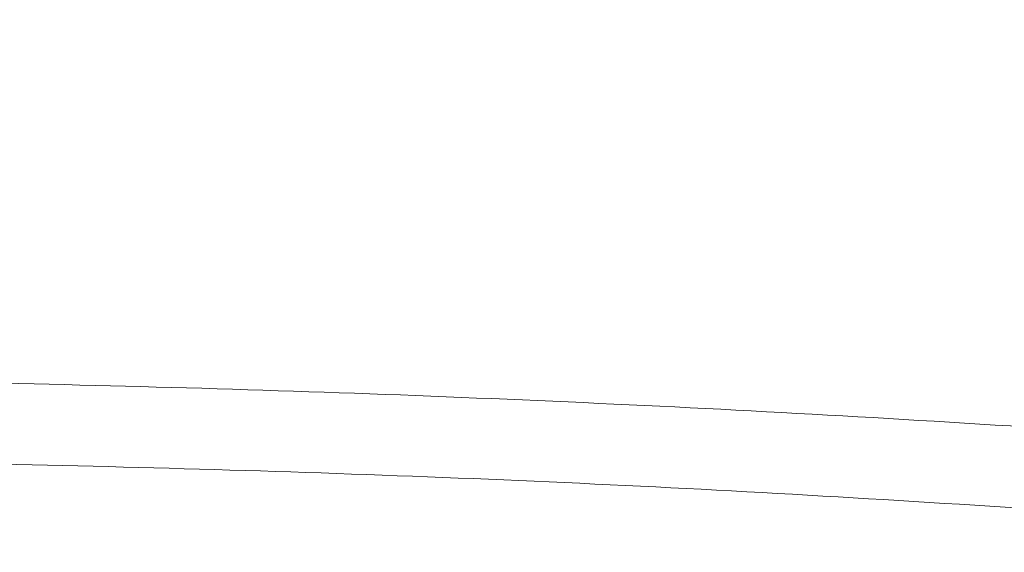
# Paper-space layout 'Blatt3' of a CAD drawing. Header units: millimetres. Extents: x 5 to 418, y 2 to 292.
# Tile 16 of 30: x 227 to 255, y 225 to 240. Entities that reach past the tile are written whole.
import ezdxf

# ---------------------------------------------------------------- set-up
doc = ezdxf.new("R2010")
doc.units = ezdxf.units.MM
doc.layers.add('SLD-0', color=7, linetype='Continuous')
doc.styles.add('SLDTEXTSTYLE0', font='TXT', dxfattribs={"width": 0.605})
doc.dimstyles.new('SLDDIMSTYLE4', dxfattribs={"dimtxt": 3.5, "dimasz": 3.302, "dimexe": 0, "dimexo": 0.0625, "dimgap": 0.875, "dimtad": 1, "dimlfac": 1.5, "dimrnd": 1e-09, "dimzin": 12, "dimdsep": 46, "dimtxsty": 'SLDTEXTSTYLE0', "dimsah": 1, "dimcen": 0.09, "dimadec": 0, "dimazin": 3, "dimtfac": 1, "dimtofl": 0, "dimtmove": 0, "dimatfit": 3, "dimfxl": 1, "dimfrac": 2, "dimtolj": 1, "dimtzin": 12, "dimarcsym": 0})

# ---------------------------------------------------------------- blocks, each defined once
blk = doc.blocks.new('_D_16')
at = {"layer": 'SLD-0', "color": 7}
for p, q in [((149.259, 135.56), (149.259, 267.42)), ((315.259, 135.56), (315.259, 267.42)), ((149.259, 266.42), (315.259, 266.42))]:
    blk.add_line(p, q, dxfattribs=at)
for points in [[(149.259, 266.42), (152.561, 265.912), (152.561, 266.928)], [(315.259, 266.42), (311.957, 266.928), (311.957, 265.912)]]:
    blk.add_solid(points, dxfattribs=at)
at = {"layer": 'SLD-0', "color": 7, "insert": (228.248, 270.931), "char_height": 3.5, "attachment_point": 1, "style": 'SLDTEXTSTYLE0'}
blk.add_mtext('249', dxfattribs=at)

psp = doc.layouts.new('Blatt3')

# ---------------------------------------------------------------- linework, layer by layer
at = {"color": 7, "linetype": 'Continuous', "lineweight": 18}
for points, knots in [([(153.7394, 227.2349), (161.592, 227.8577), (174.005, 228.8423), (191.0173, 229.5522), (204.7372, 229.8675), (218.461, 229.8939), (232.1824, 229.6398), (245.8958, 229.1024), (255.0289, 228.5553), (259.592, 228.2344), (259.592, 228.2344)], [0, 0, 0, 0, 0.2229873, 0.3524885, 0.4819898, 0.611491, 0.7409922, 0.870496, 0.9999996, 1, 1, 1, 1]), ([(259.4301, 225.9686), (254.8809, 226.2612), (245.7825, 226.8464), (232.1156, 227.3659), (218.442, 227.6234), (204.7655, 227.596), (191.0932, 227.282), (174.1399, 226.5744), (161.77, 225.5933), (153.9447, 224.9726)], [0, 0, 0, 0, 0.1295027, 0.2590054, 0.3885077, 0.51801, 0.6475123, 0.7770145, 1, 1, 1, 1])]:
    psp.add_open_spline(points, degree=3, knots=knots, dxfattribs=at)

# ---------------------------------------------------------------- dimensions: what is measured, and where the dimension line sits
at = {"layer": 'SLD-0', "color": 7}
dim = psp.add_linear_dim(base=(315.2587, 266.4195), p1=(149.2587, 135.5602), p2=(315.2587, 135.5602), dimstyle='SLDDIMSTYLE4', dxfattribs=at)
dim.commit()
dim.dimension.update_dxf_attribs({"geometry": '_D_16', "text_midpoint": (232.2587, 266.4195), "dimtype": 160})

doc.saveas('drawing.dxf')
